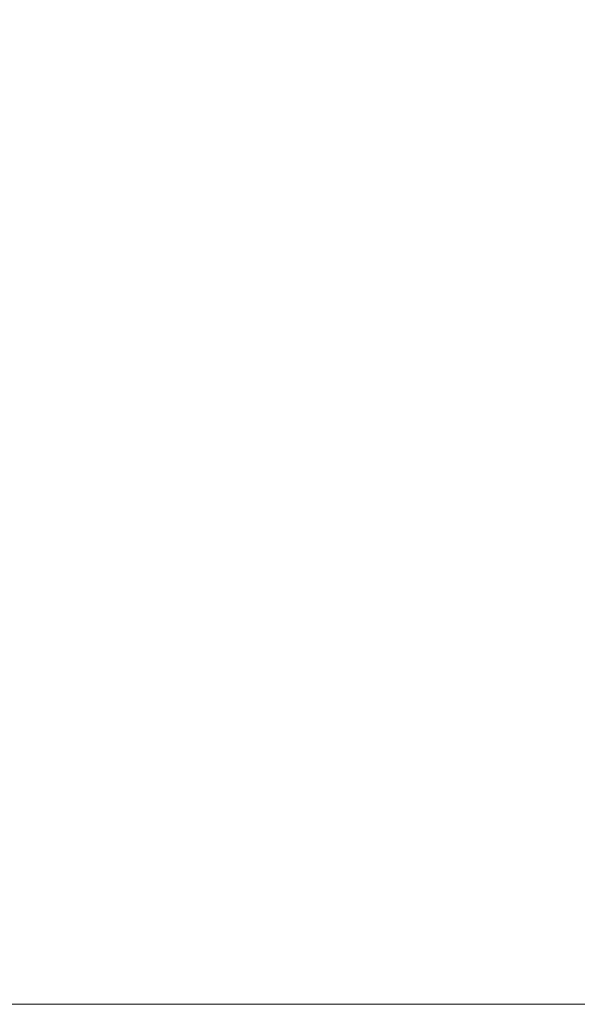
# Model space of a CAD drawing. Header units: millimetres. Extents: x 7 to 1031, y -229 to 221.
# Tile 4 of 32: x 23 to 39, y -229 to -201. Entities that reach past the tile are written whole.
import ezdxf

# ---------------------------------------------------------------- set-up
doc = ezdxf.new("R2010")
doc.units = ezdxf.units.MM
doc.layers.get('0').update_dxf_attribs({"lineweight": 15})
doc.layers.add('Nessuna', color=7, linetype='Continuous', lineweight=9)

# ---------------------------------------------------------------- blocks, each defined once
blk = doc.blocks.new('Group')
at = {"color": 7, "linetype": 'Continuous', "lineweight": 9, "transparency": 33554687}
for points in [[(11.891, 221, -59.251), (11.891, -229, -59.251), (54.591, -229, -59.251), (54.591, 221, -59.251)], [(70.466, 221, -68.133), (70.466, -229, -68.133), (11.891, -229, -68.133), (11.891, 221, -68.133)]]:
    blk.add_3dface(points, dxfattribs=at)
for points, invisible_edges in [([(11.891, -229, -68.133), (70.466, -229, -68.133), (54.591, -229, -67.251), (11.891, -229, -68.133)], 14), ([(54.591, -229, -67.251), (54.591, -229, -59.251), (11.891, -229, -59.251), (54.591, -229, -67.251)], 12), ([(54.591, -229, -67.251), (11.891, -229, -59.251), (11.891, -229, -68.133), (54.591, -229, -67.251)], 13)]:
    blk.add_3dface(points, dxfattribs=dict(at, invisible_edges=invisible_edges))
blk = doc.blocks.new('Group-1')
at = {"color": 7, "transparency": 33554687}
blk.add_blockref('Group', (0, 0), dxfattribs=at)
blk = doc.blocks.new('Group-2')
at = {"layer": 'Nessuna', "color": 7, "transparency": 33554687}
blk.add_blockref('Group-1', (0, 0), dxfattribs=at)

msp = doc.modelspace()

# ---------------------------------------------------------------- block references
at = {"layer": 'Nessuna', "color": 7, "transparency": 33554687}
msp.add_blockref('Group-2', (0, 0), dxfattribs=at)

doc.saveas('drawing.dxf')
